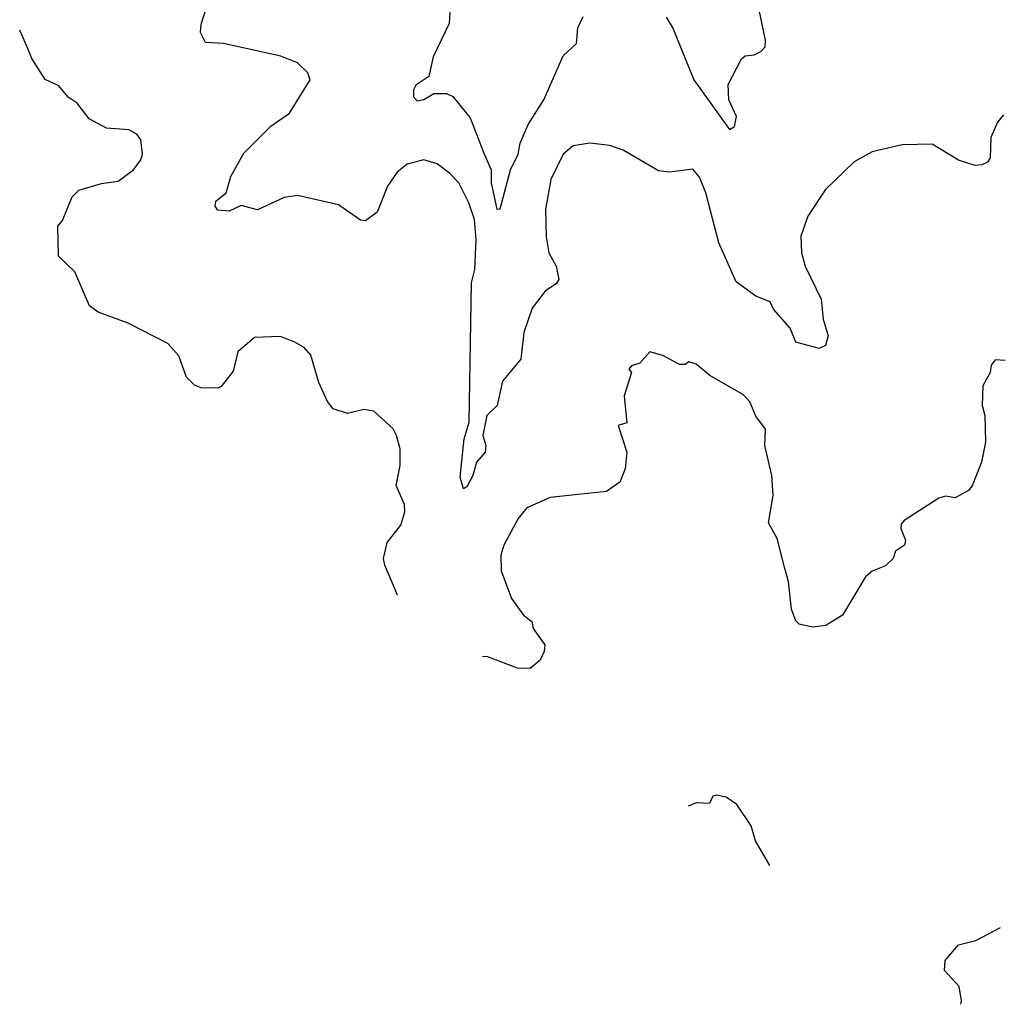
# Model space of a CAD drawing. Extents: x 1268547 to 1425625, y 515768 to 616754.
# Tile 81 of 256: x 1296949 to 1299897, y 563113 to 566076. Entities that reach past the tile are written whole.
import ezdxf

# ---------------------------------------------------------------- set-up
doc = ezdxf.new("R2010")
doc.units = 0

msp = doc.modelspace()

# ---------------------------------------------------------------- linework, layer by layer
at = {"layer": '0CON10XD'}
for points in [[(1299909.8, 565790.2), (1299892.2, 565767.8), (1299872.3, 565722.3), (1299869.5, 565660.5), (1299862, 565648), (1299845, 565640), (1299825, 565637.5), (1299775, 565654), (1299695, 565702), (1299605, 565700), (1299515, 565678.8), (1299460.9, 565649.1), (1299374.5, 565565.5), (1299320.8, 565485), (1299300, 565425), (1299302.2, 565375), (1299313.3, 565335), (1299361.5, 565235), (1299367.1, 565175), (1299381.8, 565125), (1299374.3, 565095.8), (1299355, 565086.6), (1299285, 565106.5), (1299267.8, 565147.8), (1299218, 565205), (1299207.6, 565227.6), (1299165, 565244.4), (1299105, 565288), (1299053.6, 565405), (1299014.2, 565555), (1298995, 565602.5), (1298975, 565626.7), (1298905, 565617.5), (1298871.7, 565621.7), (1298765, 565683.3), (1298725, 565697.5), (1298665, 565704.4), (1298615, 565696.9), (1298585, 565672), (1298547.5, 565595), (1298531.2, 565505), (1298533.4, 565423.4), (1298541.4, 565375), (1298563.1, 565335), (1298571.9, 565295), (1298565, 565282.9), (1298530.9, 565259.1), (1298491.4, 565208.6), (1298465.7, 565135), (1298457.5, 565055), (1298401.8, 564988.2), (1298385.8, 564915), (1298355, 564885.8), (1298343.1, 564825), (1298351.8, 564795), (1298350.2, 564775), (1298323.4, 564745), (1298312.9, 564705), (1298295, 564671.1), (1298285, 564664.3), (1298275, 564700), (1298286.5, 564815), (1298301.2, 564865), (1298308.8, 565285), (1298318.4, 565325), (1298322.7, 565415), (1298318.1, 565475), (1298300.3, 565525), (1298270.9, 565585), (1298242.9, 565615), (1298205, 565642.9), (1298165, 565654.3), (1298115, 565641.4), (1298085, 565617.5), (1298055.6, 565575), (1298025, 565497.5), (1297989.3, 565470.7), (1297975, 565473.3), (1297908.8, 565518.8), (1297785, 565546.9), (1297745, 565541.1), (1297665, 565504), (1297615, 565517.5), (1297579.7, 565500.3), (1297545, 565503.1), (1297536.9, 565515), (1297539.3, 565530.7), (1297570, 565555), (1297584.3, 565605), (1297622.9, 565675), (1297704.5, 565755.5), (1297761.2, 565795), (1297823.3, 565895), (1297816.1, 565916.1), (1297785, 565946.7), (1297735, 565966.7), (1297562.5, 566005), (1297508.1, 566008.1), (1297492.5, 566037.5), (1297495, 566062.5), (1297521.2, 566145)], [(1298895, 566084), (1298915, 566051.2), (1298978, 565895), (1299085, 565745.7), (1299100, 565755), (1299106.4, 565785), (1299083.5, 565835), (1299081.7, 565881.7), (1299121.2, 565958.8), (1299132.3, 565967.7), (1299159.3, 565970.7), (1299179.3, 565980.7), (1299192.5, 565995), (1299193.3, 566015), (1299170.8, 566125)], [(1298244.4, 566115), (1298241.8, 566065), (1298192.9, 565965), (1298180, 565905), (1298140.9, 565879.1), (1298133.7, 565865), (1298133.8, 565843.8), (1298145, 565832.2), (1298165, 565836.6), (1298195, 565854.2), (1298233.8, 565853.8), (1298252, 565845), (1298305, 565781.2), (1298345.8, 565675), (1298367.9, 565625), (1298367.7, 565585), (1298385, 565505.8), (1298395, 565507.5), (1298426, 565625), (1298448.7, 565671.3), (1298455.2, 565705), (1298479.4, 565760.6), (1298526.4, 565835), (1298585, 565968), (1298624.3, 566005), (1298628.3, 566051.7), (1298645, 566086.2)], [(1298085.9, 564344.7), (1298047.5, 564435), (1298044.2, 564455), (1298055, 564503.3), (1298096, 564555), (1298108, 564595), (1298107.3, 564617.3), (1298082, 564675), (1298093.8, 564735), (1298094, 564785), (1298083.3, 564825), (1298072.5, 564845), (1298015, 564898.8), (1297985, 564903.3), (1297935, 564891.2), (1297892.5, 564905), (1297875, 564927.5), (1297849.2, 564985), (1297825, 565066.7), (1297805, 565090), (1297775, 565106.7), (1297733, 565123), (1297655, 565120), (1297605, 565076.7), (1297591.2, 565018.8), (1297555, 564972.5), (1297545, 564967.5), (1297495, 564968.8), (1297475, 564976.7), (1297450.9, 565000.9), (1297428, 565065), (1297395, 565102), (1297275, 565162.9), (1297185, 565195.8), (1297158.8, 565215), (1297115, 565317.5), (1297066, 565365), (1297063.8, 565455), (1297077.7, 565472.3), (1297106.4, 565543.6), (1297126.4, 565563.6), (1297195, 565583.3), (1297245, 565590), (1297291.2, 565625), (1297313.8, 565655), (1297318.3, 565671.7), (1297313.3, 565715), (1297301.7, 565731.7), (1297277.5, 565745), (1297210.3, 565750.3), (1297158.1, 565778.1), (1297121.2, 565825), (1297095, 565843.3), (1297067, 565877), (1297025, 565896.7), (1296985, 565960), (1296971.9, 565991.9), (1296948.7, 566045)], [(1299915, 565051.2), (1299885, 565052.5), (1299873, 565037), (1299870, 565015), (1299847.5, 564975), (1299846.2, 564915), (1299853.8, 564885), (1299856, 564805), (1299843.8, 564745), (1299816.1, 564673.9), (1299805, 564660), (1299765, 564637.5), (1299735, 564642.5), (1299715, 564636.7), (1299610.7, 564569.3), (1299602, 564558), (1299601.2, 564545), (1299615, 564510), (1299612.5, 564495), (1299585, 564477.5), (1299577.5, 564455), (1299555, 564432.5), (1299515, 564416.7), (1299495, 564400), (1299425, 564284), (1299375, 564253.8), (1299335, 564248.8), (1299295, 564257.5), (1299285, 564267.5), (1299272.1, 564302.1), (1299262.9, 564385), (1299251.2, 564428.8), (1299228.6, 564515), (1299202.3, 564562.3), (1299217.1, 564645), (1299212.9, 564705), (1299191.9, 564795), (1299193.8, 564843.8), (1299165, 564883.3), (1299146.7, 564926.7), (1299127.5, 564947.5), (1299025.6, 565005.6), (1298985, 565040), (1298963.3, 565046.7), (1298951.7, 565038.3), (1298935, 565038.8), (1298885, 565066.2), (1298845, 565076.7), (1298815, 565042.5), (1298790, 565035), (1298782.5, 565025), (1298790, 565015), (1298768, 564945), (1298776.4, 564863.6), (1298750, 564855), (1298775.8, 564775), (1298771.4, 564725), (1298755.5, 564684.5), (1298715, 564657.1), (1298545, 564638.1), (1298475, 564607.5), (1298448.8, 564575), (1298405.7, 564495), (1298397.1, 564465), (1298398.1, 564418.1), (1298428.6, 564335), (1298465, 564284), (1298490, 564265), (1298494.4, 564244.4), (1298529.2, 564195), (1298527.5, 564175), (1298515, 564148.8), (1298485, 564124.3), (1298447.5, 564125), (1298355, 564160.6), (1298341.4, 564159.2)], [(1299206.5, 563531.2), (1299163.3, 563605), (1299150.7, 563650.7), (1299107.5, 563715), (1299075, 563736.7), (1299045, 563742.5), (1299035, 563740), (1299025, 563717.5), (1298985, 563720), (1298960.5, 563709.8)], [(1299781.9, 563113.5), (1299783.9, 563123.9), (1299777, 563167), (1299732, 563215), (1299734.3, 563245.7), (1299775, 563292.9), (1299826.7, 563305), (1299901.2, 563345)]]:
    msp.add_lwpolyline(points, dxfattribs=at)

doc.saveas('drawing.dxf')
